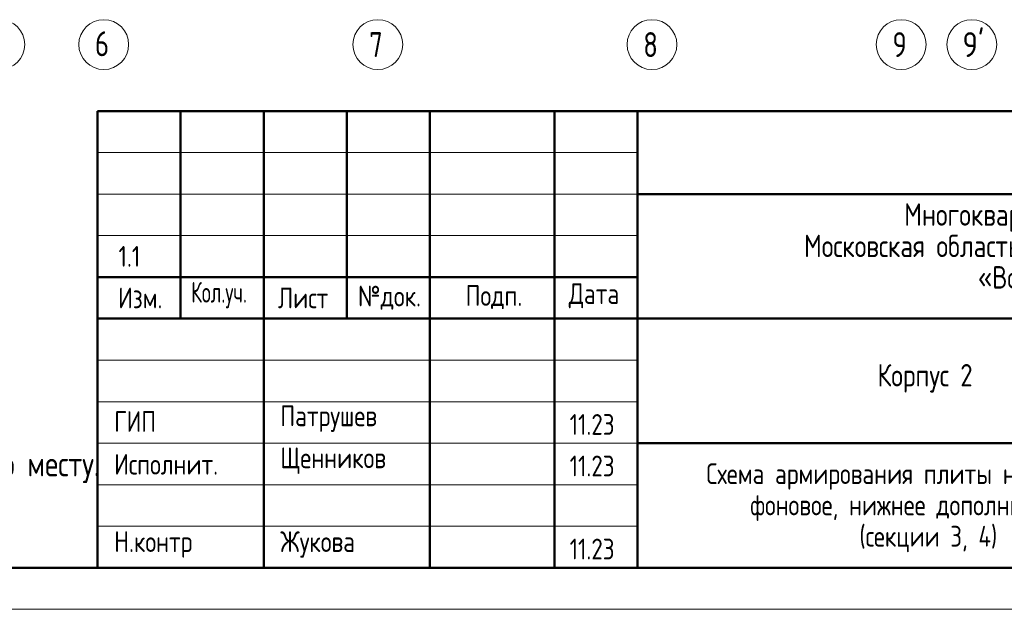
# Model space of a CAD drawing. Header units: millimetres. Extents: x 0 to 43617, y 0 to 59400.
# Tile 11 of 45: x 22063 to 33915, y 0 to 7100. Entities that reach past the tile are written whole.
import ezdxf

# ---------------------------------------------------------------- set-up
doc = ezdxf.new("R2010")
doc.units = ezdxf.units.MM
doc.linetypes.add('______5', pattern=[1100, 800, -100, 100, -100])
doc.layers.add('Standard', color=7, linetype='Continuous', lineweight=25)
doc.layers.add('Оси', color=40, linetype='______5', lineweight=18)
doc.styles.add('GOST 2.304-81', font='txt')
doc.styles.add('ISOCPEUR', font='txt')

msp = doc.modelspace()

# ---------------------------------------------------------------- linework, layer by layer
at = {"layer": 'Standard', "color": 7, "linetype": 'Continuous', "lineweight": 50, "transparency": 33554687}
for p, q in [((23000, 500), (23000, 6000)), ((23000, 6000), (41500, 6000)), ((24000, 3500), (24000, 6000)), ((25000, 500), (25000, 6000)), ((26000, 3500), (26000, 6000)), ((27000, 500), (27000, 6000)), ((28500, 500), (28500, 6000)), ((29500, 500), (29500, 6000)), ((29500, 5000), (41500, 5000)), ((23000, 4000), (29500, 4000)), ((23000, 4000), (29500, 4000)), ((23000, 3500), (29500, 3500)), ((23000, 3500), (29500, 3500)), ((29500, 3500), (41500, 3500)), ((29500, 2000), (41500, 2000))]:
    msp.add_line(p, q, dxfattribs=at)
at = {"layer": 'Standard', "color": 7, "linetype": 'Continuous', "lineweight": 13, "transparency": 33554687}
for p, q in [((23000, 5500), (29500, 5500)), ((23000, 5000), (29500, 5000)), ((23000, 4500), (29500, 4500)), ((23000, 3000), (29500, 3000)), ((23000, 2500), (29500, 2500)), ((23000, 2500), (29500, 2500)), ((23000, 2000), (29500, 2000)), ((23000, 2000), (29500, 2000)), ((23000, 1500), (29500, 1500)), ((23000, 1000), (29500, 1000))]:
    msp.add_line(p, q, dxfattribs=at)
at = {"layer": 'Standard', "color": 7, "linetype": 'Continuous', "lineweight": 25, "transparency": 33554687}
msp.add_line((23000, 500), (41500, 500), dxfattribs=at)
msp.add_line((23000, 500), (41500, 500), dxfattribs=at)
msp.add_line((23000, 500), (41500, 500), dxfattribs=at)
at = {"layer": 'Standard', "color": 7, "linetype": 'Continuous', "lineweight": 13, "transparency": 33554687}
msp.add_lwpolyline([(0, 0), (42000, 0), (42000, 59400), (0, 59400), (0, 0)], close=True, dxfattribs=at)
at = {"layer": 'Standard', "color": 7, "linetype": 'Continuous', "lineweight": 50, "transparency": 33554687}
msp.add_lwpolyline([(2000, 58900), (41500, 58900), (41500, 500), (2000, 500), (2000, 58900)], close=True, dxfattribs=at)
at = {"layer": 'Оси', "color": 7, "linetype": 'Continuous', "lineweight": 13, "transparency": 33554687}
for centre in [(21824, 6800), (23074, 6800), (26374, 6800), (29674, 6800), (32674, 6800), (33524, 6800)]:
    msp.add_circle(centre, 300, dxfattribs=at)

# ---------------------------------------------------------------- texts
at = {"layer": 'Standard', "color": 7, "linetype": 'Continuous', "lineweight": 25, "transparency": 33554687, "style": 'GOST 2.304-81'}
for s, insert, char_height, width, attachment_point in [('Многоквартирный\\~жилой\\~дом\\~по\\~адресу:\\~', (32710, 4545), 270, 5717.08, 7), ('Московская\\~область,\\~городской\\~округ\\~Звенигород,\\~район\\~', (31504, 4167), 270, 8136.21, 7), ('\\A1;{\\fGOST 2.304-81|i0|b0;\\H250.000000;\\W1.000000;\\C7;1.1}\\P', (23383, 4375), 250, 395.83, 2), ('«Восточный»,\\~микрорайон\\~2', (33597, 3789), 270, 3952.83, 7), ('Изм.', (23248, 3625), 250, 631.15, 7), ('Лист', (25171, 3625), 250, 782.23, 7), ('№док.', (26135, 3607), 250, 853.39, 7), ('Подп.', (27431, 3614), 250, 764.53, 7), ('Дата', (28673, 3625), 250, 782.23, 7), ('\\W0.83;Кол.уч.', (24127, 3625), 250, 799.96, 7), ('Корпус\\~2', (32388, 2610), 270, 1362.88, 7), ('ГИП', (23200, 2137), 250, 586.81, 7), ('Патрушев', (25200, 2137), 250, 1386.36, 7), ('11.23', (28683, 2101), 250, 693.37, 7), ('Исполнит.', (23200, 1622), 250, 1386.36, 7), ('Щенников', (25200, 1631), 250, 1333.08, 7), ('11.23', (28683, 1601), 250, 693.37, 7), ('Н.контр', (23200, 622), 250, 1102.09, 7), ('Жукова', (25200, 622), 250, 1031.11, 7), ('11.23', (28683, 601), 250, 693.37, 7)]:
    msp.add_mtext(s, dxfattribs=dict(at, insert=insert, char_height=char_height, width=width, attachment_point=attachment_point))
at = {"layer": 'Standard', "color": 7, "linetype": 'Continuous', "lineweight": 13, "transparency": 33554687, "insert": (3000, 4070), "char_height": 300, "width": 24680.25, "attachment_point": 1, "line_spacing_factor": 1.084337}
msp.add_mtext('\\A1;{\\fGOST 2.304-81|i0|b0;\\H300.000000;\\W1.000000;\\C7;1. Общие указания см. листы КЖ2.2-1. Ведомость расхода стали см. лист КЖ2.2-14.}\\P{\\fGOST 2.304-81|i0|b0;\\H300.000000;\\W1.000000;\\C7;2. Спецификацию элементов, ведомость деталей см. листы КЖ2.2-14...15.}\\P{\\fGOST 2.304-81|i0|b0;\\H300.000000;\\W1.000000;\\C7;3. Сечения по плите перекрытия см. лист КЖ2.2-23.}\\P{\\fGOST 2.304-81|i0|b0;\\H300.000000;\\W1.000000;\\C7;4. Детали плана см. лист КЖ2.2-24.}\\P{\\fGOST 2.304-81|i0|b0;\\H300.000000;\\W1.000000;\\C7;5. В местах попадания отверстий в зону дополнительного армирования, стержни арматуры раздвинуть либо отогнцть по месту.}\\P', dxfattribs=at)
at = {"layer": 'Standard', "color": 7, "linetype": 'Continuous', "lineweight": 25, "transparency": 33554687, "insert": (33000, 1758), "char_height": 250, "width": 6391.88, "attachment_point": 2, "line_spacing_factor": 0.903614}
msp.add_mtext('\\A1;{\\fGOST 2.304-81|i0|b0;\\H250.000000;\\W1.000000;\\C7;Схема армирования плиты на отм. -0.170}\\P{\\fGOST 2.304-81|i0|b0;\\H250.000000;\\W1.000000;\\C7;фоновое, нижнее дополнительное}\\P{\\fGOST 2.304-81|i0|b0;\\H250.000000;\\W1.000000;\\C7;(секции 3, 4)}\\P', dxfattribs=at)
at = {"layer": 'Оси', "color": 7, "linetype": 'Continuous', "lineweight": 25, "transparency": 33554687, "char_height": 300, "attachment_point": 7, "style": 'ISOCPEUR'}
for s, insert, width in [('\\W0.78;6', (22969, 6660), 326.41), ('\\W0.78;7', (26269, 6650), 326.41), ('\\W0.78;8', (29569, 6650), 326.41), ('\\W0.78;9', (32569, 6650), 326.41), ("\\W0.84;9'", (33412, 6650), 440.65)]:
    msp.add_mtext(s, dxfattribs=dict(at, insert=insert, width=width))

doc.saveas('drawing.dxf')
